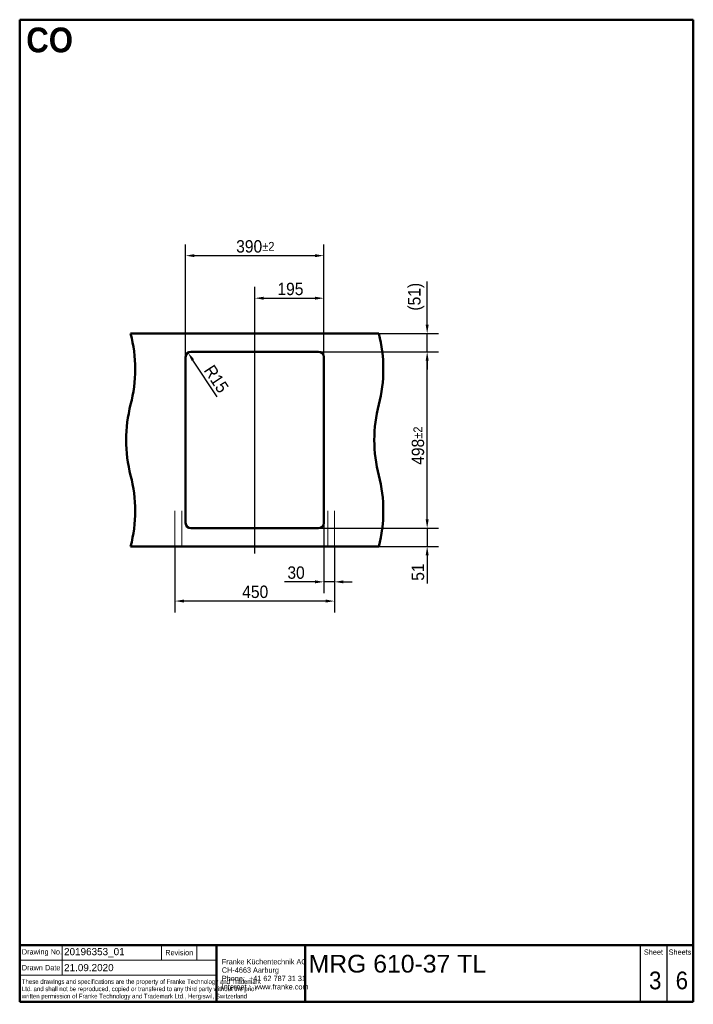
# Model space of a CAD drawing. Header units: millimetres. Extents: x 100 to 2000, y 93 to 2870.
import ezdxf
from ezdxf.enums import TextEntityAlignment as Align

# ---------------------------------------------------------------- set-up
doc = ezdxf.new("R2010")
doc.units = ezdxf.units.MM
doc.header["$LTSCALE"] = 10
for name, color, linetype, lineweight in [('Centerline(ISO)', 7, 'Continuous', 25), ('Dimensions(ISO)', 7, 'Continuous', 25), ('Sketch Geometry(DIN)', 7, 'Continuous', 50), ('Sketch Geometry(ISO)', 7, 'Continuous', 50), ('Symbole(DIN)', 7, 'Continuous', 25), ('Symbols(ISO)', 7, 'Continuous', 25), ('Visible Edges(ISO)', 7, 'Continuous', 50)]:
    doc.layers.add(name, color=color, linetype=linetype, lineweight=lineweight)
doc.styles.add('Text Style20', font='arial.ttf')
doc.styles.add('Text Style40', font='arial.ttf')
doc.styles.add('Text Style9', font='arial.ttf')
doc.styles.add('Text_3.5mm', font='arial.ttf', dxfattribs={"width": 0.9})
doc.styles.add('Text_5.0mm', font='arial.ttf', dxfattribs={"width": 0.9})
doc.styles.add('Text__1.3mm', font='arial.ttf', dxfattribs={"width": 0.9})
doc.styles.add('Text__1.5mm', font='arial.ttf', dxfattribs={"width": 0.9})
doc.styles.add('Text__3.5mm', font='arial.ttf', dxfattribs={"width": 0.9})
doc.styles.add('Text__5.0mm', font='arial.ttf', dxfattribs={"width": 0.9})
doc.dimstyles.new('KS-STANDARD', dxfattribs={"dimscale": 10, "dimtxt": 3.5, "dimasz": 2.5, "dimexe": 3.175, "dimexo": 0, "dimgap": 0.8, "dimtad": 1, "dimdec": 1, "dimrnd": 1e-08, "dimtxsty": 'Text_3.5mm', "dimcen": 0.09, "dimdle": 10, "dimclrd": 7, "dimclre": 7, "dimclrt": 7, "dimadec": 0, "dimazin": 2, "dimtfac": 0.714286, "dimtdec": 4, "dimtmove": 0, "dimatfit": 3, "dimfxl": 0, "dimtolj": 1, "dimlwd": 25, "dimlwe": 25, "dimarcsym": 0})

# ---------------------------------------------------------------- blocks, each defined once
blk = doc.blocks.new('Title Blocks FKT-Marketing')
at = {"layer": 'Sketch Geometry(DIN)', "color": 7, "linetype": 'Continuous', "lineweight": 50}
for p, q in [((97.45, 118.35), (287.45, 118.35)), ((97.45, 118.35), (97.45, 102.35)), ((152.95, 118.35), (152.95, 102.35)), ((177.95, 102.35), (177.95, 118.35)), ((287.45, 102.35), (287.45, 118.35)), ((97.45, 102.35), (287.45, 102.35))]:
    blk.add_line(p, q, dxfattribs=at)
at = {"layer": 'Sketch Geometry(DIN)', "color": 7, "linetype": 'Continuous', "lineweight": 18}
for p, q in [((109.45, 118.35), (109.45, 109.85)), ((137.45, 114.1), (137.45, 118.35)), ((147.45, 114.1), (147.45, 118.35)), ((97.45, 114.1), (152.95, 114.1)), ((97.45, 109.85), (152.95, 109.85))]:
    blk.add_line(p, q, dxfattribs=at)
at = {"layer": 'Sketch Geometry(DIN)', "color": 7, "linetype": 'Continuous', "lineweight": 25}
for p, q in [((272.45, 118.35), (272.45, 102.35)), ((279.95, 118.35), (279.95, 102.35))]:
    blk.add_line(p, q, dxfattribs=at)
at = {"layer": 'Symbole(DIN)', "color": 7, "style": 'Text__1.5mm'}
for s, insert, char_height, width, attachment_point in [('\\fArial|b0|i0;Drawing No.', (98.05, 116.22), 1.4986, 15.7321, 4), ('Revision', (142.45, 116.22), 1.499, 13.4705, 5), ('Sheet', (276.2, 116.35), 1.499, 6.6871, 5), ('Sheets', (283.7, 116.35), 1.499, 6.6871, 5), ('Drawn Date', (98.05, 111.97), 1.499, 13.6702, 4)]:
    blk.add_mtext(s, dxfattribs=dict(at, insert=insert, char_height=char_height, width=width, attachment_point=attachment_point))
at = {"layer": 'Symbole(DIN)', "color": 7, "attachment_point": 4, "line_spacing_factor": 0.944221}
for s, insert, char_height, width, style in [('\\fArial|b0|i0;{\\H1.4986;Franke Küchentechnik AG\\PCH-4663 Aarburg\\PPhone:  +41 62 787 31 31\\PInternet :  www.franke.com}', (154.45, 110.11), 1.4986, 34.1835, 'Text__3.5mm'), ('\\fArial|b0|i0;\\W0.75;These drawings and specifications are the property of Franke Technology and Trademark Ltd. and shall not be reproduced, copied or transfered to any third party without the prior written permission of Franke Technology and Trademark Ltd., Hergiswil, Switzerland', (98.05, 105.81), 1.3, 54.5435, 'Text__1.3mm')]:
    blk.add_mtext(s, dxfattribs=dict(at, insert=insert, char_height=char_height, width=width, style=style))
at = {"layer": 'Symbole(DIN)', "color": 7}
for tag, p, height, style in [('Document_Number_001', (109.96, 115.5), 2, 'Text Style40'), ('Title_001', (178.93, 110.6), 5, 'Text Style20'), ('Drawn_Date_001', (109.96, 110.99), 2, 'Text Style40')]:
    blk.add_attdef(tag, p, '', height=height, dxfattribs=dict(at, style=style))
at = {"layer": 'Symbole(DIN)', "color": 7, "style": 'Text Style40'}
blk.add_attdef('Revision_Index_1', text='', height=2, dxfattribs=at).set_placement((150.2, 116.22), align=Align.MIDDLE_CENTER)
at = {"layer": 'Symbole(DIN)', "color": 7, "style": 'Text__5.0mm', "width": 0.9}
for tag, p in [('Sheet_number_001', (274.96, 105.88)), ('Number_of_sheets_001', (282.47, 105.88))]:
    blk.add_attdef(tag, p, '', height=5, dxfattribs=at)
at = {"layer": 'Symbole(DIN)', "color": 7, "style": 'Text Style9'}
blk.add_attdef('Auxiliary_Remark1', text='', height=3.5, dxfattribs=at).set_placement((179.45, 105.85), align=Align.MIDDLE_LEFT)
blk = doc.blocks.new('Borders Marketing Border')
at = {"layer": 'Sketch Geometry(ISO)'}
for p, q in [((10, 287), (200, 287)), ((10, 10), (10, 287)), ((200, 287), (200, 10)), ((200, 10), (10, 10))]:
    blk.add_line(p, q, dxfattribs=at)
blk = doc.blocks.new('*D6')
at = {"layer": 'Defpoints', "color": 0, "linetype": 'Continuous'}
for p in [(538, 1384.5), (988, 1384.5), (538, 1230.3)]:
    blk.add_point(p, dxfattribs=at)
at = {"layer": 'Dimensions(ISO)', "color": 7, "linetype": 'Continuous', "lineweight": 25}
for p, q in [((538, 1384.5), (538, 1198.5)), ((988, 1384.5), (988, 1198.5)), ((963, 1230.3), (563, 1230.3))]:
    blk.add_line(p, q, dxfattribs=at)
at = {"layer": 'Dimensions(ISO)', "color": 7, "linetype": 'Continuous'}
for points in [[(563, 1234.5), (563, 1226.1), (538, 1230.3)], [(963, 1234.5), (963, 1226.1), (988, 1230.3)]]:
    blk.add_solid(points, dxfattribs=at)
at = {"layer": 'Dimensions(ISO)', "color": 7, "linetype": 'Continuous', "lineweight": 25, "insert": (727.6, 1256.2), "char_height": 35, "attachment_point": 4, "style": 'Text_3.5mm'}
blk.add_mtext('\\A1;450', dxfattribs=at)
blk = doc.blocks.new('*D7')
at = {"layer": 'Defpoints', "color": 0, "linetype": 'Continuous'}
for p in [(943, 1435.5), (1249.3, 1435.5), (1113, 1384.5)]:
    blk.add_point(p, dxfattribs=at)
at = {"layer": 'Dimensions(ISO)', "color": 7, "linetype": 'Continuous', "lineweight": 25}
for p, q in [((1249.3, 1460.5), (1249.3, 1485.5)), ((943, 1435.5), (1281, 1435.5)), ((1249.3, 1435.5), (1249.3, 1384.5)), ((1113, 1384.5), (1281, 1384.5)), ((1249.3, 1359.5), (1249.3, 1279.5))]:
    blk.add_line(p, q, dxfattribs=at)
at = {"layer": 'Dimensions(ISO)', "color": 7, "linetype": 'Continuous'}
for points in [[(1245.1, 1460.5), (1253.5, 1460.5), (1249.3, 1435.5)], [(1245.1, 1359.5), (1253.5, 1359.5), (1249.3, 1384.5)]]:
    blk.add_solid(points, dxfattribs=at)
at = {"layer": 'Dimensions(ISO)', "color": 7, "linetype": 'Continuous', "lineweight": 25, "insert": (1223.4, 1287.5), "char_height": 35, "attachment_point": 4, "rotation": 90, "style": 'Text_3.5mm'}
blk.add_mtext('\\A1;51', dxfattribs=at)
blk = doc.blocks.new('*D8')
at = {"layer": 'Defpoints', "color": 0, "linetype": 'Continuous'}
for p in [(1113, 1984.5), (1249.3, 1984.5), (943, 1933.5)]:
    blk.add_point(p, dxfattribs=at)
at = {"layer": 'Dimensions(ISO)', "color": 7, "linetype": 'Continuous', "lineweight": 25}
for p, q in [((1249.3, 2009.5), (1249.3, 2131.5)), ((1113, 1984.5), (1281, 1984.5)), ((1249.3, 1933.5), (1249.3, 1984.5)), ((943, 1933.5), (1281, 1933.5)), ((1249.3, 1908.5), (1249.3, 1883.5))]:
    blk.add_line(p, q, dxfattribs=at)
at = {"layer": 'Dimensions(ISO)', "color": 7, "linetype": 'Continuous'}
for points in [[(1245.1, 2009.5), (1253.5, 2009.5), (1249.3, 1984.5)], [(1245.1, 1908.5), (1253.5, 1908.5), (1249.3, 1933.5)]]:
    blk.add_solid(points, dxfattribs=at)
at = {"layer": 'Dimensions(ISO)', "color": 7, "linetype": 'Continuous', "lineweight": 25, "insert": (1218.3, 2049.5), "char_height": 35, "attachment_point": 4, "rotation": 90, "style": 'Text_3.5mm'}
blk.add_mtext('\\A1;(51)', dxfattribs=at)
blk = doc.blocks.new('*D9')
at = {"layer": 'Defpoints', "color": 0, "linetype": 'Continuous'}
for p in [(943, 1933.5), (1249.3, 1933.5), (943, 1435.5)]:
    blk.add_point(p, dxfattribs=at)
at = {"layer": 'Dimensions(ISO)', "color": 7, "linetype": 'Continuous', "lineweight": 25}
for p, q in [((943, 1933.5), (1281, 1933.5)), ((1249.3, 1460.5), (1249.3, 1908.5)), ((943, 1435.5), (1281, 1435.5))]:
    blk.add_line(p, q, dxfattribs=at)
at = {"layer": 'Dimensions(ISO)', "color": 7, "linetype": 'Continuous'}
for points in [[(1245.1, 1908.5), (1253.5, 1908.5), (1249.3, 1933.5)], [(1245.1, 1460.5), (1253.5, 1460.5), (1249.3, 1435.5)]]:
    blk.add_solid(points, dxfattribs=at)
at = {"layer": 'Dimensions(ISO)', "color": 7, "linetype": 'Continuous', "lineweight": 25, "insert": (1223.4, 1614.5), "char_height": 35, "attachment_point": 4, "rotation": 90, "style": 'Text_3.5mm'}
blk.add_mtext('\\A1;498{\\H25.000001;±2}', dxfattribs=at)
blk = doc.blocks.new('*D10')
at = {"layer": 'Defpoints', "color": 0, "linetype": 'Continuous'}
for p in [(958, 2204.5), (568, 1918.5), (958, 1918.5)]:
    blk.add_point(p, dxfattribs=at)
at = {"layer": 'Dimensions(ISO)', "color": 7, "linetype": 'Continuous', "lineweight": 25}
for p, q in [((568, 1918.5), (568, 2236.3)), ((958, 1918.5), (958, 2236.3)), ((593, 2204.5), (933, 2204.5))]:
    blk.add_line(p, q, dxfattribs=at)
at = {"layer": 'Dimensions(ISO)', "color": 7, "linetype": 'Continuous'}
for points in [[(593, 2208.7), (593, 2200.3), (568, 2204.5)], [(933, 2208.7), (933, 2200.3), (958, 2204.5)]]:
    blk.add_solid(points, dxfattribs=at)
at = {"layer": 'Dimensions(ISO)', "color": 7, "linetype": 'Continuous', "lineweight": 25, "insert": (710.6, 2230.4), "char_height": 35, "attachment_point": 4, "style": 'Text_3.5mm'}
blk.add_mtext('\\A1;390{\\H25.000001;±2}', dxfattribs=at)
blk = doc.blocks.new('*D11')
at = {"layer": 'Defpoints', "color": 0, "linetype": 'Continuous'}
for p in [(958, 1450.5), (988, 1384.5), (988, 1284.5)]:
    blk.add_point(p, dxfattribs=at)
at = {"layer": 'Dimensions(ISO)', "color": 7, "linetype": 'Continuous', "lineweight": 25}
for p, q in [((958, 1450.5), (958, 1252.8)), ((988, 1384.5), (988, 1252.8)), ((933, 1284.5), (847, 1284.5)), ((988, 1284.5), (958, 1284.5)), ((1013, 1284.5), (1038, 1284.5))]:
    blk.add_line(p, q, dxfattribs=at)
at = {"layer": 'Dimensions(ISO)', "color": 7, "linetype": 'Continuous'}
for points in [[(933, 1288.7), (933, 1280.3), (958, 1284.5)], [(1013, 1288.7), (1013, 1280.3), (988, 1284.5)]]:
    blk.add_solid(points, dxfattribs=at)
at = {"layer": 'Dimensions(ISO)', "color": 7, "linetype": 'Continuous', "lineweight": 25, "insert": (855, 1310.4), "char_height": 35, "attachment_point": 4, "style": 'Text_3.5mm'}
blk.add_mtext('\\A1;30', dxfattribs=at)
blk = doc.blocks.new('*D12')
at = {"layer": 'Defpoints', "color": 0, "linetype": 'Continuous'}
for p in [(958, 2084.5), (763, 2003.8), (958, 1918.5)]:
    blk.add_point(p, dxfattribs=at)
at = {"layer": 'Dimensions(ISO)', "color": 7, "linetype": 'Continuous', "lineweight": 25}
for p, q in [((763, 2003.8), (763, 2116.3)), ((958, 1918.5), (958, 2116.3)), ((788, 2084.5), (933, 2084.5))]:
    blk.add_line(p, q, dxfattribs=at)
at = {"layer": 'Dimensions(ISO)', "color": 7, "linetype": 'Continuous'}
for points in [[(788, 2088.7), (788, 2080.3), (763, 2084.5)], [(933, 2088.7), (933, 2080.3), (958, 2084.5)]]:
    blk.add_solid(points, dxfattribs=at)
at = {"layer": 'Dimensions(ISO)', "color": 7, "linetype": 'Continuous', "lineweight": 25, "insert": (826.9, 2110.4), "char_height": 35, "attachment_point": 4, "style": 'Text_3.5mm'}
blk.add_mtext('\\A1;195', dxfattribs=at)
blk = doc.blocks.new('*D13')
at = {"layer": 'Defpoints', "color": 0, "linetype": 'Continuous'}
for p in [(574.7, 1931), (583, 1918.5)]:
    blk.add_point(p, dxfattribs=at)
at = {"layer": 'Dimensions(ISO)', "color": 7, "linetype": 'Continuous', "lineweight": 25}
blk.add_line((656.8, 1806.6), (588.5, 1910.2), dxfattribs=at)
at = {"layer": 'Dimensions(ISO)', "color": 7, "linetype": 'Continuous'}
blk.add_solid([(592, 1912.4), (585, 1907.9), (574.7, 1931)], dxfattribs=at)
at = {"layer": 'Dimensions(ISO)', "color": 7, "linetype": 'Continuous', "lineweight": 25, "insert": (632.4, 1890.5), "char_height": 35, "attachment_point": 4, "rotation": 303.3924, "style": 'Text_3.5mm'}
blk.add_mtext('\\A1;R15', dxfattribs=at)

msp = doc.modelspace()

# ---------------------------------------------------------------- linework, layer by layer
at = {"layer": 'Centerline(ISO)', "linetype": 'Continuous'}
msp.add_line((762.98, 1364.42), (762.98, 2003.79), dxfattribs=at)
at = {"layer": 'Sketch Geometry(ISO)', "linetype": 'Continuous', "lineweight": 18}
for p, q in [((537.98, 1384.5), (537.98, 1484.5)), ((556.98, 1384.5), (556.98, 1484.5)), ((968.98, 1384.5), (968.98, 1484.5)), ((987.98, 1384.5), (987.98, 1484.5))]:
    msp.add_line(p, q, dxfattribs=at)
at = {"layer": 'Visible Edges(ISO)'}
for p, q in [((412.98, 1984.5), (1112.98, 1984.5)), ((567.98, 1450.5), (567.98, 1918.5)), ((582.98, 1933.5), (942.98, 1933.5)), ((957.98, 1918.5), (957.98, 1450.5)), ((942.98, 1435.5), (582.98, 1435.5)), ((412.98, 1384.5), (1112.98, 1384.5))]:
    msp.add_line(p, q, dxfattribs=at)
for centre, radius, start, end in [((25.68, 1884.5), 400, 345.52249, 14.47751), ((725.68, 1884.5), 400, 345.52249, 14.47751), ((582.98, 1918.5), 15, 90, 180), ((942.98, 1918.5), 15, 0, 90), ((800.28, 1684.5), 400, 165.52249, 194.47751), ((1500.28, 1684.5), 400, 165.52249, 194.47751), ((25.68, 1484.5), 400, 345.52249, 14.47751), ((725.68, 1484.5), 400, 345.52249, 14.47751), ((582.98, 1450.5), 15, 180, 270), ((942.98, 1450.5), 15, 270, 0)]:
    msp.add_arc(centre, radius, start, end, dxfattribs=at)

# ---------------------------------------------------------------- block references
at = {"xscale": 10, "yscale": 10, "zscale": 10}
msp.add_blockref('Borders Marketing Border', (0, 0), dxfattribs=at)
msp.add_blockref('Title Blocks FKT-Marketing', (-874.46, -923.48), dxfattribs=at).add_auto_attribs({'Title_001': 'MRG 610-37 TL', 'Document_Number_001': '20196353_01', 'Drawn_Date_001': '21.09.2020', 'Sheet_number_001': '3', 'Number_of_sheets_001': '6'})

# ---------------------------------------------------------------- texts
at = {"layer": 'Symbols(ISO)', "color": 7, "insert": (118.49, 2812.41), "char_height": 70, "width": 131.9436, "attachment_point": 4, "style": 'Text_5.0mm'}
msp.add_mtext('\\fArial|b1|i0;{\\H70.0000;CO}', dxfattribs=at)

# ---------------------------------------------------------------- dimensions: what is measured, and where the dimension line sits
at = {"layer": 'Dimensions(ISO)', "color": 7, "linetype": 'Continuous', "lineweight": 25}
for base, p1, p2, override, picture, middle in [((957.98, 2204.5), (567.98, 1918.5), (957.98, 1918.5), {"dimgap": 0.8, "dimdec": 0, "dimtol": 1, "dimlim": 0, "dimtp": 2, "dimtm": 2, "dimtdec": 4, "dimtofl": 0, "dimatfit": 1}, '*D10', (762.88, 2204.5)), ((957.98, 2084.5), (762.98, 2003.79), (957.98, 1918.5), {"dimgap": 0.8, "dimdec": 1, "dimtol": 0, "dimlim": 0, "dimtp": 0, "dimtm": 0, "dimtdec": 4, "dimtofl": 0, "dimatfit": 1}, '*D12', (860.38, 2084.5)), ((537.98, 1230.29), (987.98, 1384.5), (537.98, 1384.5), {"dimgap": 0.8, "dimdec": 1, "dimtol": 0, "dimlim": 0, "dimtp": 0, "dimtm": 0, "dimtdec": 4, "dimtofl": 0, "dimatfit": 1}, '*D6', (762.98, 1230.29))]:
    dim = msp.add_linear_dim(base=base, p1=p1, p2=p2, dimstyle='KS-STANDARD', override=override, dxfattribs=at)
    dim.commit()
    dim.dimension.update_dxf_attribs({"geometry": picture, "text_midpoint": middle, "dimtype": 160})
dim = msp.add_linear_dim(base=(1249.29, 1984.5), p1=(942.98, 1933.5), p2=(1112.98, 1984.5), angle=90, text='(<>)', dimstyle='KS-STANDARD', override={"dimgap": 0.8, "dimdec": 1, "dimtol": 0, "dimlim": 0, "dimtp": 0, "dimtm": 0, "dimtdec": 4, "dimtofl": 1, "dimatfit": 1}, dxfattribs=at)
dim.commit()
dim.dimension.update_dxf_attribs({"geometry": '*D8', "text_midpoint": (1249.29, 2086.51), "dimtype": 160})
dim = msp.add_radius_dim(center=(582.98, 1918.5), mpoint=(574.73, 1931.03), dimstyle='KS-STANDARD', override={"dimgap": 0.8, "dimdec": 1, "dimlfac": 1, "dimcen": 0, "dimtol": 0, "dimlim": 0, "dimtp": 0, "dimtm": 0, "dimtdec": 4, "dimtofl": 0}, dxfattribs=at)
dim.commit()
dim.dimension.update_dxf_attribs({"geometry": '*D13', "text_midpoint": (631.6, 1844.75), "dimtype": 164})
for base, p1, p2, angle, override, picture, middle in [((1249.29, 1933.5), (942.98, 1435.5), (942.98, 1933.5), 90, {"dimgap": 0.8, "dimdec": 1, "dimtol": 1, "dimlim": 0, "dimtp": 2, "dimtm": 2, "dimtdec": 4, "dimtofl": 0, "dimatfit": 1}, '*D9', (1249.29, 1667.5)), ((1249.29, 1435.5), (1112.98, 1384.5), (942.98, 1435.5), 90, {"dimgap": 0.8, "dimdec": 1, "dimtol": 0, "dimlim": 0, "dimtp": 0, "dimtm": 0, "dimtdec": 4, "dimtofl": 1, "dimatfit": 1}, '*D7', (1249.29, 1306.98)), ((987.98, 1284.5), (957.98, 1450.5), (987.98, 1384.5), 180, {"dimgap": 0.8, "dimdec": 1, "dimtol": 0, "dimlim": 0, "dimtp": 0, "dimtm": 0, "dimtdec": 4, "dimtofl": 1, "dimatfit": 1}, '*D11', (877.48, 1284.5))]:
    dim = msp.add_linear_dim(base=base, p1=p1, p2=p2, angle=angle, dimstyle='KS-STANDARD', override=override, dxfattribs=at)
    dim.commit()
    dim.dimension.update_dxf_attribs({"geometry": picture, "text_midpoint": middle, "dimtype": 160})

doc.saveas('drawing.dxf')
